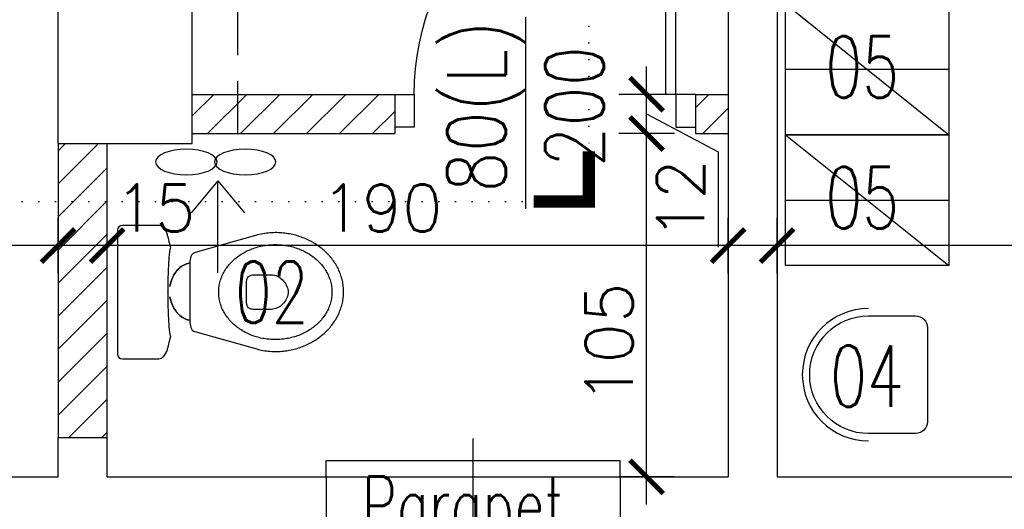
# Model space of a CAD drawing. Header units: millimetres. Extents: x 31969 to 285678, y -69766 to -1123.
# Tile 83 of 176: x 141974 to 142276, y -10615 to -10465. Entities that reach past the tile are written whole.
import ezdxf
from ezdxf.enums import TextEntityAlignment as Align
from ezdxf.lldxf.tags import DXFTag

# ---------------------------------------------------------------- set-up
doc = ezdxf.new("R2010")
doc.units = ezdxf.units.MM
doc.linetypes.add('DOT', pattern=[0.25, 0, -0.25])
doc.linetypes.add('KRE_16_8', pattern=[24, 16, -8])
for name, color, linetype in [('a-opis 1', 3, 'Continuous'), ('a-opis 2', 1, 'Continuous'), ('a-opis stolarki 1', 3, 'Continuous'), ('a-opis technologii 2', 12, 'Continuous'), ('a-przekrój 2', 251, 'Continuous'), ('a-stolarka drzwiowa', 3, 'Continuous'), ('a-stolarka okienna', 3, 'Continuous'), ('a-wentylacja', 3, 'Continuous'), ('a-wymiary', 11, 'Continuous'), ('a-wyposażenie', 84, 'Continuous'), ('a-ściany działowe projektowane', 5, 'Continuous'), ('a-ściany istniejące murowane', 6, 'Continuous')]:
    doc.layers.add(name, color=color, linetype=linetype)
doc.styles.add('MAREK', font='simplex.shx')
doc.styles.add('RS01507', font='romans.shx', dxfattribs={"width": 0.7, "height": 0.15})
doc.styles.add('WYMIAR', font='romans.shx', dxfattribs={"width": 0.8})
tags = doc.linetypes.add('DASHED', pattern=[0.75, 0.5, -0.25]).pattern_tags.tags
tags[6:7] = [DXFTag(74, 4), DXFTag(75, 0), DXFTag(340, '0'), DXFTag(46, 1.0), DXFTag(50, 0.0), DXFTag(44, 0.0), DXFTag(45, 0.0)]
tags[4:5] = [DXFTag(74, 4), DXFTag(75, 0), DXFTag(340, '0'), DXFTag(46, 1.0), DXFTag(50, 0.0), DXFTag(44, 0.0), DXFTag(45, 0.0)]
doc.dimstyles.new('MAREK', dxfattribs={"dimscale": 0.85, "dimtxt": 17, "dimasz": 12, "dimexe": 10, "dimexo": 0.625, "dimgap": 5, "dimtad": 1, "dimdec": 1, "dimdsep": 46, "dimtxsty": 'MAREK', "dimblk1": 'ARCHTICK', "dimblk2": 'ARCHTICK', "dimsah": 1, "dimcen": 2.5, "dimdle": 10, "dimadec": 0, "dimazin": 0, "dimtfac": 1, "dimtdec": 1, "dimtmove": 1, "dimatfit": 3, "dimldrblk": 'ARCHTICK', "dimfxl": 10, "dimfxlon": 1, "dimtolj": 1, "dimtzin": 0, "dimarcsym": 0})

# ---------------------------------------------------------------- blocks, each defined once
blk = doc.blocks.new('A$C742963B9')
at = {"layer": 'a-stolarka drzwiowa'}
for p, q in [((6, 88.49), (0, 88.49)), ((6, 78.49), (6, 88.49)), ((86, 78.49), (86, 88.49)), ((86, 88.49), (92, 88.49)), ((0, 78.49), (6, 78.49)), ((86, 78.49), (83, 78.49)), ((83, 78.49), (83, 0)), ((92, 78.49), (86, 78.49)), ((86, 78.49), (86, 0)), ((83, 0), (86, 0))]:
    blk.add_line(p, q, dxfattribs=at)
at = {"layer": 'a-stolarka drzwiowa', "linetype": 'DASHED', "lineweight": 25, "ltscale": 20}
blk.add_arc((84.5, 78.49), 78.5, 180, 268.9051, dxfattribs=at)
blk = doc.blocks.new('_ARCHTICK')
at = {"color": 0, "linetype": 'ByBlock', "const_width": 0.15}
blk.add_lwpolyline([(-0.5, -0.5), (0.5, 0.5)], dxfattribs=at)
blk = doc.blocks.new('*D101')
at = {"layer": 'a-wymiary', "color": 0, "lineweight": -2, "ltscale": 100}
for p, q in [((142206.07, -10542.86), (142206.07, -10525.86)), ((142446.07, -10541.08), (142446.07, -10525.86)), ((142454.57, -10534.36), (142197.57, -10534.36))]:
    blk.add_line(p, q, dxfattribs=at)
at = {"layer": 'DEFPOINTS', "color": 0, "ltscale": 100}
for p in [(142206.07, -10534.36), (142446.07, -10541.61), (142206.07, -10543.83)]:
    blk.add_point(p, dxfattribs=at)
at = {"layer": 'a-wymiary', "color": 0, "lineweight": -2, "ltscale": 100, "xscale": 10.2, "yscale": 10.2, "zscale": 10.2, "rotation": 180}
blk.add_blockref('_ARCHTICK', (142206.07, -10534.36), dxfattribs=at)
at = {"layer": 'a-wymiary', "color": 0, "lineweight": -2, "ltscale": 100, "xscale": 10.2, "yscale": 10.2, "zscale": 10.2}
blk.add_blockref('_ARCHTICK', (142446.07, -10534.36), dxfattribs=at)
at = {"layer": 'a-wymiary', "color": 0, "ltscale": 100, "insert": (142326.07, -10522.88), "char_height": 14.45, "attachment_point": 5, "style": 'MAREK'}
blk.add_mtext('\\A1;240', dxfattribs=at)
blk = doc.blocks.new('*D102')
at = {"layer": 'a-wymiary', "color": 0, "lineweight": -2, "ltscale": 100}
for p, q in [((142001.07, -10542.86), (142001.07, -10525.86)), ((142191.07, -10542.86), (142191.07, -10525.86)), ((142199.57, -10534.36), (141992.57, -10534.36))]:
    blk.add_line(p, q, dxfattribs=at)
at = {"layer": 'DEFPOINTS', "color": 0, "ltscale": 100}
for p in [(142001.07, -10534.36), (142001.07, -10543.83), (142191.07, -10543.83)]:
    blk.add_point(p, dxfattribs=at)
at = {"layer": 'a-wymiary', "color": 0, "lineweight": -2, "ltscale": 100, "xscale": 10.2, "yscale": 10.2, "zscale": 10.2, "rotation": 180}
blk.add_blockref('_ARCHTICK', (142001.07, -10534.36), dxfattribs=at)
at = {"layer": 'a-wymiary', "color": 0, "lineweight": -2, "ltscale": 100, "xscale": 10.2, "yscale": 10.2, "zscale": 10.2}
blk.add_blockref('_ARCHTICK', (142191.07, -10534.36), dxfattribs=at)
at = {"layer": 'a-wymiary', "color": 0, "ltscale": 100, "insert": (142085.14, -10522.88), "char_height": 14.45, "attachment_point": 5, "style": 'MAREK'}
blk.add_mtext('\\A1;190', dxfattribs=at)
blk = doc.blocks.new('*D103')
at = {"layer": 'a-wymiary', "color": 0, "lineweight": -2, "ltscale": 100}
for p, q in [((141986.07, -10542.36), (141986.07, -10525.86)), ((142001.07, -10542.86), (142001.07, -10525.86)), ((142009.57, -10534.36), (141977.57, -10534.36))]:
    blk.add_line(p, q, dxfattribs=at)
at = {"layer": 'DEFPOINTS', "color": 0, "ltscale": 100}
for p in [(141986.07, -10534.36), (141986.07, -10542.89), (142001.07, -10543.83)]:
    blk.add_point(p, dxfattribs=at)
at = {"layer": 'a-wymiary', "color": 0, "lineweight": -2, "ltscale": 100, "xscale": 10.2, "yscale": 10.2, "zscale": 10.2, "rotation": 180}
blk.add_blockref('_ARCHTICK', (141986.07, -10534.36), dxfattribs=at)
at = {"layer": 'a-wymiary', "color": 0, "lineweight": -2, "ltscale": 100, "xscale": 10.2, "yscale": 10.2, "zscale": 10.2}
blk.add_blockref('_ARCHTICK', (142001.07, -10534.36), dxfattribs=at)
at = {"layer": 'a-wymiary', "color": 0, "ltscale": 100, "insert": (142015.76, -10522.88), "char_height": 14.45, "attachment_point": 5, "style": 'MAREK'}
blk.add_mtext('\\A1;15', dxfattribs=at)
blk = doc.blocks.new('*D113')
at = {"layer": 'a-wymiary', "color": 0, "lineweight": -2, "ltscale": 100}
for p, q in [((142166.15, -10613.6), (142166.15, -10491.6)), ((142174.65, -10500.1), (142157.65, -10500.1)), ((142174.65, -10605.1), (142157.65, -10605.1))]:
    blk.add_line(p, q, dxfattribs=at)
at = {"layer": 'DEFPOINTS', "color": 0, "ltscale": 100}
for p in [(142166.15, -10500.1), (142191.07, -10500.1), (142191.07, -10605.1)]:
    blk.add_point(p, dxfattribs=at)
at = {"layer": 'a-wymiary', "color": 0, "lineweight": -2, "ltscale": 100, "xscale": 10.2, "yscale": 10.2, "zscale": 10.2}
for p, rotation in [((142166.15, -10500.1), 90), ((142166.15, -10605.1), 270)]:
    blk.add_blockref('_ARCHTICK', p, dxfattribs=dict(at, rotation=rotation))
at = {"layer": 'a-wymiary', "color": 0, "ltscale": 100, "insert": (142154.67, -10564.25), "char_height": 14.45, "attachment_point": 5, "rotation": 90, "style": 'MAREK'}
blk.add_mtext('\\A1;105', dxfattribs=at)
blk = doc.blocks.new('*D114')
at = {"layer": 'a-wymiary', "color": 0, "lineweight": -2, "ltscale": 100}
for p, q in [((142166.15, -10508.6), (142166.15, -10479.6)), ((142174.65, -10488.1), (142157.65, -10488.1)), ((142166.15, -10494.1), (142188.02, -10505.73)), ((142174.65, -10500.1), (142157.65, -10500.1)), ((142188.02, -10505.73), (142188.02, -10534.87))]:
    blk.add_line(p, q, dxfattribs=at)
at = {"layer": 'DEFPOINTS', "color": 0, "ltscale": 100}
for p in [(142166.15, -10488.1), (142181.07, -10488.1), (142191.07, -10500.1)]:
    blk.add_point(p, dxfattribs=at)
at = {"layer": 'a-wymiary', "color": 0, "lineweight": -2, "ltscale": 100, "xscale": 10.2, "yscale": 10.2, "zscale": 10.2}
for p, rotation in [((142166.15, -10488.1), 90), ((142166.15, -10500.1), 270)]:
    blk.add_blockref('_ARCHTICK', p, dxfattribs=dict(at, rotation=rotation))
at = {"layer": 'a-wymiary', "color": 0, "ltscale": 100, "insert": (142176.55, -10520.3), "char_height": 14.45, "attachment_point": 5, "rotation": 90, "style": 'MAREK'}
blk.add_mtext('\\A1;12', dxfattribs=at)
blk = doc.blocks.new('*D118')
at = {"layer": 'a-wymiary', "color": 0, "lineweight": -2, "ltscale": 100}
for p, q in [((140928.07, -10542.86), (140928.07, -10525.86)), ((141986.07, -10542.86), (141986.07, -10525.86)), ((141994.57, -10534.36), (140919.57, -10534.36))]:
    blk.add_line(p, q, dxfattribs=at)
at = {"layer": 'DEFPOINTS', "color": 0, "ltscale": 100}
for p in [(140928.07, -10534.36), (140928.07, -10544.14), (141986.07, -10544.14)]:
    blk.add_point(p, dxfattribs=at)
at = {"layer": 'a-wymiary', "color": 0, "lineweight": -2, "ltscale": 100, "xscale": 10.2, "yscale": 10.2, "zscale": 10.2, "rotation": 180}
blk.add_blockref('_ARCHTICK', (140928.07, -10534.36), dxfattribs=at)
at = {"layer": 'a-wymiary', "color": 0, "lineweight": -2, "ltscale": 100, "xscale": 10.2, "yscale": 10.2, "zscale": 10.2}
blk.add_blockref('_ARCHTICK', (141986.07, -10534.36), dxfattribs=at)
at = {"layer": 'a-wymiary', "color": 0, "ltscale": 100, "insert": (141457.07, -10522.88), "char_height": 14.45, "attachment_point": 5, "style": 'MAREK'}
blk.add_mtext('\\A1;1058', dxfattribs=at)

msp = doc.modelspace()

# ---------------------------------------------------------------- hatches: boundary and pattern name
at = {"layer": 'a-przekrój 2', "ltscale": 0.1}
h = msp.add_hatch(dxfattribs=at)
h.set_pattern_fill('LINE', color=256, scale=2.25, angle=45)
h.paths.add_polyline_path([(142266.07, -10375.1), (142266.07, -10360.1), (142236.07, -10360.1), (142236.07, -10375.1)])
h.paths.add_polyline_path([(142181.07, -10500.1), (142191.07, -10500.1), (142191.07, -10488.1), (142181.07, -10488.1)])
h.paths.add_polyline_path([(142089.07, -10500.1), (142089.07, -10488.1), (142027.07, -10488.1), (142027.07, -10500.1)])
h.paths.add_polyline_path([(142001.07, -10503.1), (141986.07, -10503.1), (141986.07, -10593.1), (142001.07, -10593.1)])
h.paths.add_polyline_path([(142001.07, -10313.1), (141986.07, -10313.1), (141986.07, -10360.1), (142001.07, -10360.1)])

# ---------------------------------------------------------------- linework, layer by layer
at = {"layer": 'a-opis 1', "linetype": 'DOT', "ltscale": 20}
for p, q in [((142148.48, -9498.2), (142148.5, -10504.8)), ((142148.5, -10520.85), (141936.15, -10520.85))]:
    msp.add_line(p, q, dxfattribs=at)
at = {"layer": 'a-opis 2', "const_width": 3.74}
msp.add_lwpolyline([(142131.61, -10520.88), (142148.5, -10520.85), (142148.47, -10505.49)], dxfattribs=at)
at = {"layer": 'a-opis stolarki 1'}
for p, q in [((142129.13, -10464.49), (142129.13, -10523.11)), ((142113.07, -10730.53), (142113.07, -10593.4))]:
    msp.add_line(p, q, dxfattribs=at)
at = {"layer": 'a-stolarka okienna', "ltscale": 40}
for p, q in [((142068.07, -10605.1), (142068.07, -10600.1)), ((142068.07, -10600.1), (142158.07, -10600.1)), ((142158.07, -10605.1), (142158.07, -10600.1))]:
    msp.add_line(p, q, dxfattribs=at)
at = {"layer": 'a-stolarka okienna', "linetype": 'DASHED', "lineweight": 25, "ltscale": 20}
msp.add_line((142068.07, -10605.1), (142158.07, -10605.1), dxfattribs=at)
at = {"layer": 'a-wentylacja', "linetype": 'KRE_16_8'}
msp.add_line((142041.07, -10500.1), (142041.07, -10417.6), dxfattribs=at)
at = {"layer": 'a-wentylacja', "linetype": 'DASHED', "ltscale": 0.009}
for p, q in [((142034.98, -10514.55), (142026.84, -10524.3)), ((142034.98, -10542.67), (142034.98, -10514.55)), ((142034.98, -10514.55), (142043.13, -10524.3))]:
    msp.add_line(p, q, dxfattribs=at)
at = {"layer": 'a-wentylacja', "extrusion": (0, 0, -1)}
for centre in [(142025.31, -10508.79), (142043.33, -10508.79)]:
    msp.add_ellipse(centre, major_axis=(-9.4, 0), ratio=0.416668, dxfattribs=at)
at = {"layer": 'a-wyposażenie'}
for p, q in [((142208.63, -10460.45), (142258.63, -10500.45)), ((142208.63, -10480.45), (142258.63, -10480.45)), ((142208.63, -10500.45), (142258.63, -10540.45)), ((142208.63, -10520.45), (142258.63, -10520.45)), ((142004.36, -10529.07), (142004.24, -10529.62)), ((142004.24, -10529.62), (142004.24, -10548.6)), ((142004.69, -10528.62), (142004.36, -10529.07)), ((142005.17, -10528.32), (142004.69, -10528.62)), ((142005.75, -10528.21), (142005.17, -10528.32)), ((142016.94, -10528.21), (142005.75, -10528.21)), ((142017.32, -10528.26), (142016.94, -10528.21)), ((142017.7, -10528.41), (142017.32, -10528.26)), ((142018.07, -10528.67), (142017.7, -10528.41)), ((142018.42, -10529), (142018.07, -10528.67)), ((142018.76, -10529.42), (142018.42, -10529)), ((142019.06, -10529.9), (142018.76, -10529.42)), ((142019.32, -10530.45), (142019.06, -10529.9)), ((142019.53, -10531.05), (142019.32, -10530.45)), ((142019.68, -10531.59), (142019.53, -10531.05)), ((142019.53, -10531.05), (142019.53, -10531.05)), ((142019.81, -10532.14), (142019.68, -10531.59)), ((142019.95, -10532.71), (142019.81, -10532.14)), ((142020.08, -10533.28), (142019.95, -10532.71)), ((142047.2, -10531.1), (142027.97, -10536.52)), ((142047.72, -10530.99), (142047.2, -10531.1)), ((142048.24, -10530.88), (142047.72, -10530.99)), ((142048.76, -10530.78), (142048.24, -10530.88)), ((142049.29, -10530.69), (142048.76, -10530.78)), ((142049.82, -10530.61), (142049.29, -10530.69)), ((142050.36, -10530.54), (142049.82, -10530.61)), ((142050.9, -10530.48), (142050.36, -10530.54)), ((142051.44, -10530.44), (142050.9, -10530.48)), ((142051.99, -10530.42), (142051.44, -10530.44)), ((142052.54, -10530.41), (142051.99, -10530.42)), ((142053.04, -10530.41), (142052.54, -10530.41)), ((142053.53, -10530.43), (142053.04, -10530.41)), ((142054.02, -10530.45), (142053.53, -10530.43)), ((142054.52, -10530.49), (142054.02, -10530.45)), ((142055, -10530.53), (142054.52, -10530.49)), ((142055.49, -10530.59), (142055, -10530.53)), ((142055.97, -10530.65), (142055.49, -10530.59)), ((142056.44, -10530.73), (142055.97, -10530.65)), ((142056.92, -10530.81), (142056.44, -10530.73)), ((142057.38, -10530.9), (142056.92, -10530.81)), ((142057.85, -10531), (142057.38, -10530.9)), ((142058.31, -10531.11), (142057.85, -10531)), ((142058.77, -10531.23), (142058.31, -10531.11)), ((142059.22, -10531.36), (142058.77, -10531.23)), ((142059.67, -10531.5), (142059.22, -10531.36)), ((142060.11, -10531.64), (142059.67, -10531.5)), ((142060.55, -10531.79), (142060.11, -10531.64)), ((142060.98, -10531.96), (142060.55, -10531.79)), ((142061.41, -10532.13), (142060.98, -10531.96)), ((142061.83, -10532.3), (142061.41, -10532.13)), ((142062.25, -10532.49), (142061.83, -10532.3)), ((142062.66, -10532.68), (142062.25, -10532.49)), ((142063.07, -10532.89), (142062.66, -10532.68)), ((142020.22, -10533.86), (142020.08, -10533.28)), ((142020.38, -10534.43), (142020.22, -10533.86)), ((142020.33, -10535.8), (142020.38, -10535.52)), ((142020.56, -10535), (142020.38, -10534.43)), ((142020.38, -10535.52), (142020.44, -10535.3)), ((142020.44, -10535.3), (142020.5, -10535.12)), ((142020.5, -10535.12), (142020.56, -10535)), ((142020.56, -10535), (142020.56, -10535)), ((142044.08, -10535.92), (142044.5, -10535.73)), ((142044.5, -10535.73), (142044.93, -10535.55)), ((142044.93, -10535.55), (142045.36, -10535.38)), ((142045.36, -10535.38), (142045.8, -10535.21)), ((142045.8, -10535.21), (142046.25, -10535.06)), ((142046.25, -10535.06), (142046.7, -10534.92)), ((142046.7, -10534.92), (142047.16, -10534.79)), ((142047.16, -10534.79), (142047.63, -10534.66)), ((142047.63, -10534.66), (142048.1, -10534.55)), ((142048.1, -10534.55), (142048.57, -10534.45)), ((142048.57, -10534.45), (142049.05, -10534.36)), ((142049.05, -10534.36), (142049.54, -10534.29)), ((142049.54, -10534.29), (142050.03, -10534.22)), ((142050.03, -10534.22), (142050.52, -10534.17)), ((142050.52, -10534.17), (142051.02, -10534.12)), ((142051.02, -10534.12), (142051.52, -10534.09)), ((142051.52, -10534.09), (142052.03, -10534.07)), ((142052.03, -10534.07), (142052.54, -10534.07)), ((142052.54, -10534.07), (142052.54, -10534.07)), ((142052.54, -10534.07), (142053.05, -10534.07)), ((142053.05, -10534.07), (142053.55, -10534.09)), ((142053.55, -10534.09), (142054.06, -10534.12)), ((142054.06, -10534.12), (142054.55, -10534.17)), ((142054.55, -10534.17), (142055.05, -10534.22)), ((142055.05, -10534.22), (142055.54, -10534.29)), ((142055.54, -10534.29), (142056.02, -10534.36)), ((142056.02, -10534.36), (142056.5, -10534.45)), ((142056.5, -10534.45), (142056.98, -10534.55)), ((142056.98, -10534.55), (142057.45, -10534.66)), ((142057.45, -10534.66), (142057.91, -10534.79)), ((142057.91, -10534.79), (142058.37, -10534.92)), ((142058.37, -10534.92), (142058.83, -10535.06)), ((142058.83, -10535.06), (142059.27, -10535.21)), ((142059.27, -10535.21), (142059.71, -10535.38)), ((142059.71, -10535.38), (142060.15, -10535.55)), ((142060.15, -10535.55), (142060.58, -10535.73)), ((142060.58, -10535.73), (142061, -10535.92)), ((142063.47, -10533.09), (142063.07, -10532.89)), ((142063.86, -10533.31), (142063.47, -10533.09)), ((142064.25, -10533.53), (142063.86, -10533.31)), ((142064.64, -10533.77), (142064.25, -10533.53)), ((142065.01, -10534), (142064.64, -10533.77)), ((142065.38, -10534.25), (142065.01, -10534)), ((142065.75, -10534.5), (142065.38, -10534.25)), ((142066.1, -10534.76), (142065.75, -10534.5)), ((142066.45, -10535.03), (142066.1, -10534.76)), ((142066.8, -10535.3), (142066.45, -10535.03)), ((142067.13, -10535.58), (142066.8, -10535.3)), ((142067.46, -10535.86), (142067.13, -10535.58)), ((142020.01, -10538.91), (142020.05, -10538.36)), ((142020.05, -10538.36), (142020.09, -10537.85)), ((142020.09, -10537.85), (142020.13, -10537.37)), ((142020.13, -10537.37), (142020.18, -10536.92)), ((142020.18, -10536.92), (142020.22, -10536.5)), ((142020.22, -10536.5), (142020.27, -10536.13)), ((142020.27, -10536.13), (142020.33, -10535.8)), ((142026.47, -10538.72), (142026.43, -10539.27)), ((142026.55, -10538.21), (142026.47, -10538.72)), ((142026.68, -10537.75), (142026.55, -10538.21)), ((142026.88, -10537.33), (142026.68, -10537.75)), ((142027.15, -10536.98), (142026.88, -10537.33)), ((142027.51, -10536.71), (142027.15, -10536.98)), ((142027.97, -10536.52), (142027.51, -10536.71)), ((142039.64, -10538.91), (142039.96, -10538.62)), ((142039.96, -10538.62), (142040.29, -10538.33)), ((142040.29, -10538.33), (142040.63, -10538.05)), ((142040.63, -10538.05), (142040.98, -10537.78)), ((142040.98, -10537.78), (142041.34, -10537.52)), ((142041.34, -10537.52), (142041.71, -10537.27)), ((142041.71, -10537.27), (142042.08, -10537.02)), ((142042.08, -10537.02), (142042.47, -10536.78)), ((142042.47, -10536.78), (142042.86, -10536.55)), ((142042.86, -10536.55), (142043.26, -10536.34)), ((142043.26, -10536.34), (142043.66, -10536.12)), ((142043.66, -10536.12), (142044.08, -10535.92)), ((142061, -10535.92), (142061.41, -10536.12)), ((142061.41, -10536.12), (142061.82, -10536.34)), ((142061.82, -10536.34), (142062.22, -10536.55)), ((142062.22, -10536.55), (142062.61, -10536.78)), ((142062.61, -10536.78), (142062.99, -10537.02)), ((142062.99, -10537.02), (142063.37, -10537.27)), ((142063.37, -10537.27), (142063.74, -10537.52)), ((142063.74, -10537.52), (142064.09, -10537.78)), ((142064.09, -10537.78), (142064.44, -10538.05)), ((142064.44, -10538.05), (142064.78, -10538.33)), ((142064.78, -10538.33), (142065.12, -10538.62)), ((142065.12, -10538.62), (142065.44, -10538.91)), ((142067.78, -10536.15), (142067.46, -10535.86)), ((142068.1, -10536.45), (142067.78, -10536.15)), ((142068.41, -10536.75), (142068.1, -10536.45)), ((142068.7, -10537.06), (142068.41, -10536.75)), ((142069, -10537.38), (142068.7, -10537.06)), ((142069.28, -10537.7), (142069, -10537.38)), ((142069.55, -10538.03), (142069.28, -10537.7)), ((142069.82, -10538.36), (142069.55, -10538.03)), ((142070.08, -10538.69), (142069.82, -10538.36)), ((142070.33, -10539.04), (142070.08, -10538.69)), ((142019.85, -10541.91), (142019.88, -10541.28)), ((142019.88, -10541.28), (142019.91, -10540.67)), ((142019.91, -10540.67), (142019.94, -10540.06)), ((142019.94, -10540.06), (142019.97, -10539.47)), ((142019.97, -10539.47), (142020.01, -10538.91)), ((142022.67, -10541.75), (142022.35, -10542.11)), ((142022.35, -10542.11), (142022.67, -10541.75)), ((142023.01, -10541.41), (142022.67, -10541.75)), ((142022.67, -10541.75), (142023.01, -10541.41)), ((142023.36, -10541.09), (142023.01, -10541.41)), ((142023.01, -10541.41), (142023.36, -10541.09)), ((142023.73, -10540.8), (142023.36, -10541.09)), ((142023.36, -10541.09), (142023.73, -10540.8)), ((142024.12, -10540.54), (142023.73, -10540.8)), ((142023.73, -10540.8), (142024.12, -10540.54)), ((142024.51, -10540.31), (142024.12, -10540.54)), ((142024.12, -10540.54), (142024.51, -10540.31)), ((142024.93, -10540.11), (142024.51, -10540.31)), ((142024.51, -10540.31), (142024.93, -10540.11)), ((142025.35, -10539.94), (142024.93, -10540.11)), ((142024.93, -10540.11), (142025.35, -10539.94)), ((142025.78, -10539.8), (142025.35, -10539.94)), ((142025.35, -10539.94), (142025.78, -10539.8)), ((142026.23, -10539.7), (142025.78, -10539.8)), ((142025.78, -10539.8), (142026.23, -10539.7)), ((142026.42, -10539.83), (142026.41, -10540.4)), ((142026.41, -10540.4), (142026.41, -10548.51)), ((142026.43, -10539.27), (142026.42, -10539.83)), ((142037.19, -10541.86), (142037.42, -10541.51)), ((142037.42, -10541.51), (142037.66, -10541.16)), ((142037.66, -10541.16), (142037.91, -10540.82)), ((142037.91, -10540.82), (142038.17, -10540.48)), ((142038.17, -10540.48), (142038.44, -10540.16)), ((142038.44, -10540.16), (142038.73, -10539.83)), ((142038.73, -10539.83), (142039.02, -10539.52)), ((142039.02, -10539.52), (142039.32, -10539.21)), ((142039.32, -10539.21), (142039.64, -10538.91)), ((142065.44, -10538.91), (142065.75, -10539.21)), ((142065.75, -10539.21), (142066.06, -10539.52)), ((142066.06, -10539.52), (142066.35, -10539.83)), ((142066.35, -10539.83), (142066.63, -10540.16)), ((142066.63, -10540.16), (142066.9, -10540.48)), ((142066.9, -10540.48), (142067.17, -10540.82)), ((142067.17, -10540.82), (142067.42, -10541.16)), ((142067.42, -10541.16), (142067.66, -10541.51)), ((142067.66, -10541.51), (142067.89, -10541.86)), ((142070.57, -10539.38), (142070.33, -10539.04)), ((142070.8, -10539.74), (142070.57, -10539.38)), ((142071.03, -10540.09), (142070.8, -10539.74)), ((142071.24, -10540.46), (142071.03, -10540.09)), ((142071.45, -10540.82), (142071.24, -10540.46)), ((142071.64, -10541.19), (142071.45, -10540.82)), ((142071.83, -10541.57), (142071.64, -10541.19)), ((142072, -10541.95), (142071.83, -10541.57)), ((142019.77, -10545.11), (142019.78, -10544.47)), ((142019.78, -10544.47), (142019.79, -10543.83)), ((142019.79, -10543.83), (142019.81, -10543.19)), ((142019.81, -10543.19), (142019.83, -10542.55)), ((142019.83, -10542.55), (142019.85, -10541.91)), ((142020.85, -10544.76), (142020.68, -10545.26)), ((142020.68, -10545.26), (142020.85, -10544.76)), ((142021.04, -10544.27), (142020.85, -10544.76)), ((142020.85, -10544.76), (142021.04, -10544.27)), ((142021.26, -10543.8), (142021.04, -10544.27)), ((142021.04, -10544.27), (142021.26, -10543.8)), ((142021.5, -10543.35), (142021.26, -10543.8)), ((142021.26, -10543.8), (142021.5, -10543.35)), ((142021.77, -10542.91), (142021.5, -10543.35)), ((142021.5, -10543.35), (142021.77, -10542.91)), ((142022.05, -10542.5), (142021.77, -10542.91)), ((142021.77, -10542.91), (142022.05, -10542.5)), ((142022.35, -10542.11), (142022.05, -10542.5)), ((142022.05, -10542.5), (142022.35, -10542.11)), ((142035.78, -10544.87), (142035.92, -10544.48)), ((142035.92, -10544.48), (142036.06, -10544.09)), ((142036.06, -10544.09), (142036.22, -10543.71)), ((142036.22, -10543.71), (142036.39, -10543.33)), ((142036.39, -10543.33), (142036.57, -10542.95)), ((142036.57, -10542.95), (142036.77, -10542.58)), ((142036.77, -10542.58), (142036.97, -10542.22)), ((142036.97, -10542.22), (142037.19, -10541.86)), ((142043.73, -10545.51), (142043.81, -10544.78)), ((142043.81, -10544.78), (142044.03, -10544.23)), ((142044.03, -10544.23), (142044.36, -10543.84)), ((142044.36, -10543.84), (142044.74, -10543.57)), ((142044.74, -10543.57), (142045.15, -10543.42)), ((142045.15, -10543.42), (142045.55, -10543.34)), ((142045.55, -10543.34), (142045.91, -10543.33)), ((142045.91, -10543.33), (142051.29, -10543.31)), ((142051.29, -10543.31), (142051.77, -10543.34)), ((142051.77, -10543.34), (142052.24, -10543.43)), ((142052.24, -10543.43), (142052.71, -10543.56)), ((142052.71, -10543.56), (142053.15, -10543.75)), ((142053.15, -10543.75), (142053.58, -10543.97)), ((142053.58, -10543.97), (142053.99, -10544.23)), ((142053.99, -10544.23), (142054.37, -10544.53)), ((142054.37, -10544.53), (142054.73, -10544.86)), ((142067.89, -10541.86), (142068.1, -10542.22)), ((142068.1, -10542.22), (142068.31, -10542.58)), ((142068.31, -10542.58), (142068.51, -10542.95)), ((142068.51, -10542.95), (142068.69, -10543.33)), ((142068.69, -10543.33), (142068.86, -10543.71)), ((142068.86, -10543.71), (142069.02, -10544.09)), ((142069.02, -10544.09), (142069.16, -10544.48)), ((142069.16, -10544.48), (142069.29, -10544.87)), ((142072.17, -10542.33), (142072, -10541.95)), ((142072.33, -10542.72), (142072.17, -10542.33)), ((142072.48, -10543.11), (142072.33, -10542.72)), ((142072.61, -10543.51), (142072.48, -10543.11)), ((142072.74, -10543.9), (142072.61, -10543.51)), ((142072.86, -10544.31), (142072.74, -10543.9)), ((142072.97, -10544.71), (142072.86, -10544.31)), ((142073.06, -10545.12), (142072.97, -10544.71)), ((142019.75, -10546.34), (142019.76, -10545.73)), ((142019.75, -10546.94), (142019.75, -10546.34)), ((142019.75, -10547.52), (142019.75, -10546.94)), ((142019.75, -10548.07), (142019.75, -10547.52)), ((142019.76, -10545.73), (142019.77, -10545.11)), ((142020.41, -10546.32), (142020.31, -10546.86)), ((142020.31, -10546.86), (142020.41, -10546.32)), ((142020.53, -10545.78), (142020.41, -10546.32)), ((142020.41, -10546.32), (142020.53, -10545.78)), ((142020.68, -10545.26), (142020.53, -10545.78)), ((142020.53, -10545.78), (142020.68, -10545.26)), ((142035.21, -10548.17), (142035.23, -10547.75)), ((142035.23, -10547.75), (142035.27, -10547.32)), ((142035.27, -10547.32), (142035.32, -10546.91)), ((142035.32, -10546.91), (142035.39, -10546.49)), ((142035.39, -10546.49), (142035.47, -10546.08)), ((142035.47, -10546.08), (142035.56, -10545.68)), ((142035.56, -10545.68), (142035.66, -10545.27)), ((142035.66, -10545.27), (142035.78, -10544.87)), ((142043.73, -10548.36), (142043.73, -10545.51)), ((142054.73, -10544.86), (142055.07, -10545.22)), ((142055.07, -10545.22), (142055.37, -10545.6)), ((142055.37, -10545.6), (142055.64, -10546)), ((142055.64, -10546), (142055.88, -10546.41)), ((142055.88, -10546.41), (142056.08, -10546.84)), ((142056.08, -10546.84), (142056.24, -10547.28)), ((142056.24, -10547.28), (142056.36, -10547.72)), ((142056.36, -10547.72), (142056.43, -10548.16)), ((142069.29, -10544.87), (142069.41, -10545.27)), ((142069.41, -10545.27), (142069.52, -10545.68)), ((142069.52, -10545.68), (142069.61, -10546.08)), ((142069.61, -10546.08), (142069.69, -10546.49)), ((142069.69, -10546.49), (142069.75, -10546.91)), ((142069.75, -10546.91), (142069.81, -10547.32)), ((142069.81, -10547.32), (142069.84, -10547.75)), ((142069.84, -10547.75), (142069.86, -10548.17)), ((142073.15, -10545.54), (142073.06, -10545.12)), ((142073.22, -10545.95), (142073.15, -10545.54)), ((142073.28, -10546.37), (142073.22, -10545.95)), ((142073.33, -10546.79), (142073.28, -10546.37)), ((142073.38, -10547.22), (142073.33, -10546.79)), ((142073.4, -10547.64), (142073.38, -10547.22)), ((142073.42, -10548.07), (142073.4, -10547.64)), ((142004.24, -10548.6), (142004.24, -10567.58)), ((142019.68, -10548.6), (142019.68, -10548.53)), ((142019.76, -10548.6), (142019.75, -10548.07)), ((142019.75, -10549.12), (142019.76, -10548.6)), ((142019.75, -10549.68), (142019.75, -10549.12)), ((142019.75, -10550.25), (142019.75, -10549.68)), ((142019.75, -10550.85), (142019.75, -10550.25)), ((142019.76, -10548.6), (142019.76, -10548.6)), ((142020.31, -10550.01), (142020.41, -10550.56)), ((142020.41, -10550.56), (142020.31, -10550.01)), ((142020.41, -10550.56), (142020.53, -10551.09)), ((142020.53, -10551.09), (142020.41, -10550.56)), ((142026.41, -10548.51), (142026.41, -10556.78)), ((142035.21, -10548.6), (142035.21, -10548.17)), ((142035.21, -10549.02), (142035.21, -10548.6)), ((142035.21, -10548.6), (142035.21, -10548.6)), ((142035.23, -10549.45), (142035.21, -10549.02)), ((142035.27, -10549.87), (142035.23, -10549.45)), ((142035.32, -10550.29), (142035.27, -10549.87)), ((142035.39, -10550.7), (142035.32, -10550.29)), ((142035.47, -10551.11), (142035.39, -10550.7)), ((142043.73, -10551.69), (142043.73, -10548.36)), ((142055.88, -10550.78), (142055.64, -10551.19)), ((142056.08, -10550.35), (142055.88, -10550.78)), ((142056.24, -10549.91), (142056.08, -10550.35)), ((142056.35, -10549.47), (142056.24, -10549.91)), ((142056.43, -10549.03), (142056.35, -10549.47)), ((142056.43, -10548.16), (142056.45, -10548.59)), ((142056.45, -10548.59), (142056.43, -10549.03)), ((142069.69, -10550.7), (142069.61, -10551.11)), ((142069.75, -10550.29), (142069.69, -10550.7)), ((142069.81, -10549.87), (142069.75, -10550.29)), ((142069.84, -10549.45), (142069.81, -10549.87)), ((142069.86, -10549.02), (142069.84, -10549.45)), ((142069.86, -10548.17), (142069.87, -10548.6)), ((142069.87, -10548.6), (142069.86, -10549.02)), ((142069.87, -10548.6), (142069.87, -10548.6)), ((142073.22, -10551.06), (142073.28, -10550.64)), ((142073.28, -10550.64), (142073.33, -10550.22)), ((142073.33, -10550.22), (142073.38, -10549.8)), ((142073.38, -10549.8), (142073.4, -10549.37)), ((142073.4, -10549.37), (142073.42, -10548.94)), ((142073.43, -10548.51), (142073.42, -10548.07)), ((142073.42, -10548.94), (142073.43, -10548.51)), ((142019.76, -10551.46), (142019.75, -10550.85)), ((142019.77, -10552.09), (142019.76, -10551.46)), ((142019.78, -10552.72), (142019.77, -10552.09)), ((142019.79, -10553.36), (142019.78, -10552.72)), ((142019.81, -10554), (142019.79, -10553.36)), ((142020.53, -10551.09), (142020.68, -10551.61)), ((142020.68, -10551.61), (142020.53, -10551.09)), ((142020.68, -10551.61), (142020.85, -10552.12)), ((142020.85, -10552.12), (142020.68, -10551.61)), ((142020.85, -10552.12), (142021.04, -10552.61)), ((142021.04, -10552.61), (142020.85, -10552.12)), ((142021.04, -10552.61), (142021.26, -10553.08)), ((142021.26, -10553.08), (142021.04, -10552.61)), ((142021.26, -10553.08), (142021.5, -10553.53)), ((142021.5, -10553.53), (142021.26, -10553.08)), ((142021.5, -10553.53), (142021.77, -10553.96)), ((142021.77, -10553.96), (142021.5, -10553.53)), ((142035.56, -10551.52), (142035.47, -10551.11)), ((142035.66, -10551.92), (142035.56, -10551.52)), ((142035.78, -10552.32), (142035.66, -10551.92)), ((142035.92, -10552.71), (142035.78, -10552.32)), ((142036.06, -10553.1), (142035.92, -10552.71)), ((142036.22, -10553.49), (142036.06, -10553.1)), ((142036.39, -10553.87), (142036.22, -10553.49)), ((142043.81, -10552.42), (142043.73, -10551.69)), ((142044.03, -10552.97), (142043.81, -10552.42)), ((142044.35, -10553.37), (142044.03, -10552.97)), ((142044.74, -10553.63), (142044.35, -10553.37)), ((142045.15, -10553.78), (142044.74, -10553.63)), ((142045.54, -10553.86), (142045.15, -10553.78)), ((142045.89, -10553.87), (142045.54, -10553.86)), ((142051.75, -10553.85), (142051.26, -10553.87)), ((142052.22, -10553.76), (142051.75, -10553.85)), ((142052.69, -10553.63), (142052.22, -10553.76)), ((142053.14, -10553.45), (142052.69, -10553.63)), ((142053.57, -10553.22), (142053.14, -10553.45)), ((142053.98, -10552.96), (142053.57, -10553.22)), ((142054.36, -10552.66), (142053.98, -10552.96)), ((142054.73, -10552.33), (142054.36, -10552.66)), ((142055.06, -10551.97), (142054.73, -10552.33)), ((142055.37, -10551.59), (142055.06, -10551.97)), ((142055.64, -10551.19), (142055.37, -10551.59)), ((142068.86, -10553.49), (142068.69, -10553.87)), ((142069.02, -10553.1), (142068.86, -10553.49)), ((142069.16, -10552.71), (142069.02, -10553.1)), ((142069.29, -10552.32), (142069.16, -10552.71)), ((142069.41, -10551.92), (142069.29, -10552.32)), ((142069.52, -10551.52), (142069.41, -10551.92)), ((142069.61, -10551.11), (142069.52, -10551.52)), ((142072.48, -10553.92), (142072.61, -10553.52)), ((142072.61, -10553.52), (142072.74, -10553.12)), ((142072.74, -10553.12), (142072.86, -10552.72)), ((142072.86, -10552.72), (142072.97, -10552.31)), ((142072.97, -10552.31), (142073.06, -10551.9)), ((142073.06, -10551.9), (142073.15, -10551.48)), ((142073.15, -10551.48), (142073.22, -10551.06)), ((142019.83, -10554.64), (142019.81, -10554)), ((142019.85, -10555.28), (142019.83, -10554.64)), ((142019.88, -10555.91), (142019.85, -10555.28)), ((142019.91, -10556.53), (142019.88, -10555.91)), ((142019.94, -10557.13), (142019.91, -10556.53)), ((142021.77, -10553.96), (142022.05, -10554.37)), ((142022.05, -10554.37), (142021.77, -10553.96)), ((142022.05, -10554.37), (142022.35, -10554.76)), ((142022.35, -10554.76), (142022.05, -10554.37)), ((142022.35, -10554.76), (142022.67, -10555.13)), ((142022.67, -10555.13), (142022.35, -10554.76)), ((142022.67, -10555.13), (142023.01, -10555.47)), ((142023.01, -10555.47), (142022.67, -10555.13)), ((142023.01, -10555.47), (142023.36, -10555.79)), ((142023.36, -10555.79), (142023.01, -10555.47)), ((142023.36, -10555.79), (142023.73, -10556.07)), ((142023.73, -10556.07), (142023.36, -10555.79)), ((142023.73, -10556.07), (142024.12, -10556.33)), ((142024.12, -10556.33), (142023.73, -10556.07)), ((142024.12, -10556.33), (142024.51, -10556.57)), ((142024.51, -10556.57), (142024.12, -10556.33)), ((142024.51, -10556.57), (142024.93, -10556.77)), ((142024.93, -10556.77), (142024.51, -10556.57)), ((142024.93, -10556.77), (142025.35, -10556.94)), ((142025.35, -10556.94), (142024.93, -10556.77)), ((142026.41, -10556.78), (142026.42, -10557.33)), ((142036.57, -10554.24), (142036.39, -10553.87)), ((142036.77, -10554.61), (142036.57, -10554.24)), ((142036.97, -10554.98), (142036.77, -10554.61)), ((142037.19, -10555.34), (142036.97, -10554.98)), ((142037.42, -10555.69), (142037.19, -10555.34)), ((142037.66, -10556.04), (142037.42, -10555.69)), ((142037.91, -10556.38), (142037.66, -10556.04)), ((142038.17, -10556.71), (142037.91, -10556.38)), ((142038.44, -10557.04), (142038.17, -10556.71)), ((142051.26, -10553.87), (142045.89, -10553.87)), ((142066.9, -10556.71), (142066.63, -10557.04)), ((142067.17, -10556.38), (142066.9, -10556.71)), ((142067.42, -10556.04), (142067.17, -10556.38)), ((142067.66, -10555.69), (142067.42, -10556.04)), ((142067.89, -10555.34), (142067.66, -10555.69)), ((142068.1, -10554.98), (142067.89, -10555.34)), ((142068.31, -10554.61), (142068.1, -10554.98)), ((142068.51, -10554.24), (142068.31, -10554.61)), ((142068.69, -10553.87), (142068.51, -10554.24)), ((142071.03, -10556.96), (142071.24, -10556.59)), ((142071.24, -10556.59), (142071.45, -10556.22)), ((142071.45, -10556.22), (142071.64, -10555.85)), ((142071.64, -10555.85), (142071.83, -10555.47)), ((142071.83, -10555.47), (142072, -10555.09)), ((142072, -10555.09), (142072.17, -10554.7)), ((142072.17, -10554.7), (142072.33, -10554.31)), ((142072.33, -10554.31), (142072.48, -10553.92)), ((142019.97, -10557.72), (142019.94, -10557.13)), ((142020.01, -10558.29), (142019.97, -10557.72)), ((142020.05, -10558.83), (142020.01, -10558.29)), ((142020.09, -10559.34), (142020.05, -10558.83)), ((142020.13, -10559.83), (142020.09, -10559.34)), ((142020.18, -10560.28), (142020.13, -10559.83)), ((142025.35, -10556.94), (142025.78, -10557.07)), ((142025.78, -10557.07), (142025.35, -10556.94)), ((142025.78, -10557.07), (142026.23, -10557.18)), ((142026.23, -10557.18), (142025.78, -10557.07)), ((142026.42, -10557.33), (142026.43, -10557.89)), ((142026.43, -10557.89), (142026.47, -10558.44)), ((142026.47, -10558.44), (142026.55, -10558.96)), ((142026.55, -10558.96), (142026.67, -10559.45)), ((142026.67, -10559.45), (142026.86, -10559.87)), ((142026.86, -10559.87), (142027.13, -10560.23)), ((142038.73, -10557.36), (142038.44, -10557.04)), ((142039.02, -10557.68), (142038.73, -10557.36)), ((142039.32, -10557.98), (142039.02, -10557.68)), ((142039.64, -10558.28), (142039.32, -10557.98)), ((142039.96, -10558.58), (142039.64, -10558.28)), ((142040.29, -10558.86), (142039.96, -10558.58)), ((142040.63, -10559.14), (142040.29, -10558.86)), ((142040.98, -10559.41), (142040.63, -10559.14)), ((142041.34, -10559.67), (142040.98, -10559.41)), ((142041.71, -10559.93), (142041.34, -10559.67)), ((142063.74, -10559.67), (142063.37, -10559.93)), ((142064.09, -10559.41), (142063.74, -10559.67)), ((142064.44, -10559.14), (142064.09, -10559.41)), ((142064.78, -10558.86), (142064.44, -10559.14)), ((142065.12, -10558.58), (142064.78, -10558.86)), ((142065.44, -10558.28), (142065.12, -10558.58)), ((142065.75, -10557.98), (142065.44, -10558.28)), ((142066.06, -10557.68), (142065.75, -10557.98)), ((142066.35, -10557.36), (142066.06, -10557.68)), ((142066.63, -10557.04), (142066.35, -10557.36)), ((142068.7, -10560.02), (142069, -10559.7)), ((142069, -10559.7), (142069.28, -10559.38)), ((142069.28, -10559.38), (142069.55, -10559.05)), ((142069.55, -10559.05), (142069.82, -10558.71)), ((142069.82, -10558.71), (142070.08, -10558.37)), ((142070.08, -10558.37), (142070.33, -10558.03)), ((142070.33, -10558.03), (142070.57, -10557.68)), ((142070.57, -10557.68), (142070.8, -10557.32)), ((142070.8, -10557.32), (142071.03, -10556.96)), ((142020.22, -10560.69), (142020.18, -10560.28)), ((142020.27, -10561.06), (142020.22, -10560.69)), ((142020.22, -10563.34), (142020.38, -10562.76)), ((142020.33, -10561.39), (142020.27, -10561.06)), ((142020.38, -10561.67), (142020.33, -10561.39)), ((142020.44, -10561.9), (142020.38, -10561.67)), ((142020.38, -10562.76), (142020.56, -10562.19)), ((142020.5, -10562.07), (142020.44, -10561.9)), ((142020.56, -10562.19), (142020.5, -10562.07)), ((142020.56, -10562.19), (142020.56, -10562.19)), ((142027.13, -10560.23), (142027.48, -10560.5)), ((142027.48, -10560.5), (142027.93, -10560.67)), ((142027.93, -10560.67), (142047.2, -10566.09)), ((142042.08, -10560.17), (142041.71, -10559.93)), ((142042.47, -10560.41), (142042.08, -10560.17)), ((142042.86, -10560.64), (142042.47, -10560.41)), ((142043.26, -10560.86), (142042.86, -10560.64)), ((142043.66, -10561.07), (142043.26, -10560.86)), ((142044.08, -10561.27), (142043.66, -10561.07)), ((142044.5, -10561.46), (142044.08, -10561.27)), ((142044.93, -10561.65), (142044.5, -10561.46)), ((142045.36, -10561.82), (142044.93, -10561.65)), ((142045.8, -10561.98), (142045.36, -10561.82)), ((142046.25, -10562.13), (142045.8, -10561.98)), ((142046.7, -10562.28), (142046.25, -10562.13)), ((142047.16, -10562.41), (142046.7, -10562.28)), ((142047.63, -10562.53), (142047.16, -10562.41)), ((142048.1, -10562.64), (142047.63, -10562.53)), ((142048.57, -10562.74), (142048.1, -10562.64)), ((142049.05, -10562.83), (142048.57, -10562.74)), ((142049.54, -10562.91), (142049.05, -10562.83)), ((142056.02, -10562.83), (142055.54, -10562.91)), ((142056.5, -10562.74), (142056.02, -10562.83)), ((142056.98, -10562.64), (142056.5, -10562.74)), ((142057.45, -10562.53), (142056.98, -10562.64)), ((142057.91, -10562.41), (142057.45, -10562.53)), ((142058.37, -10562.28), (142057.91, -10562.41)), ((142058.83, -10562.13), (142058.37, -10562.28)), ((142059.27, -10561.98), (142058.83, -10562.13)), ((142059.71, -10561.82), (142059.27, -10561.98)), ((142060.15, -10561.65), (142059.71, -10561.82)), ((142060.58, -10561.46), (142060.15, -10561.65)), ((142061, -10561.27), (142060.58, -10561.46)), ((142061.41, -10561.07), (142061, -10561.27)), ((142061.82, -10560.86), (142061.41, -10561.07)), ((142062.22, -10560.64), (142061.82, -10560.86)), ((142062.61, -10560.41), (142062.22, -10560.64)), ((142062.99, -10560.17), (142062.61, -10560.41)), ((142063.37, -10559.93), (142062.99, -10560.17)), ((142065.01, -10563.12), (142065.38, -10562.88)), ((142065.38, -10562.88), (142065.75, -10562.62)), ((142065.75, -10562.62), (142066.1, -10562.36)), ((142066.1, -10562.36), (142066.45, -10562.09)), ((142066.45, -10562.09), (142066.8, -10561.81)), ((142066.8, -10561.81), (142067.13, -10561.53)), ((142067.13, -10561.53), (142067.46, -10561.24)), ((142067.46, -10561.24), (142067.78, -10560.94)), ((142067.78, -10560.94), (142068.1, -10560.64)), ((142068.1, -10560.64), (142068.41, -10560.33)), ((142068.41, -10560.33), (142068.7, -10560.02)), ((142019.53, -10566.14), (142019.68, -10565.61)), ((142019.68, -10565.61), (142019.81, -10565.05)), ((142019.81, -10565.05), (142019.95, -10564.49)), ((142019.95, -10564.49), (142020.08, -10563.91)), ((142020.08, -10563.91), (142020.22, -10563.34)), ((142050.03, -10562.97), (142049.54, -10562.91)), ((142050.52, -10563.03), (142050.03, -10562.97)), ((142051.02, -10563.07), (142050.52, -10563.03)), ((142051.52, -10563.1), (142051.02, -10563.07)), ((142052.03, -10563.12), (142051.52, -10563.1)), ((142052.54, -10563.13), (142052.03, -10563.12)), ((142053.05, -10563.12), (142052.54, -10563.13)), ((142052.54, -10563.13), (142052.54, -10563.13)), ((142053.55, -10563.1), (142053.05, -10563.12)), ((142054.06, -10563.07), (142053.55, -10563.1)), ((142054.55, -10563.03), (142054.06, -10563.07)), ((142055.05, -10562.97), (142054.55, -10563.03)), ((142055.54, -10562.91), (142055.05, -10562.97)), ((142058.77, -10565.94), (142059.22, -10565.81)), ((142059.22, -10565.81), (142059.67, -10565.68)), ((142059.67, -10565.68), (142060.11, -10565.53)), ((142060.11, -10565.53), (142060.55, -10565.37)), ((142060.55, -10565.37), (142060.98, -10565.21)), ((142060.98, -10565.21), (142061.41, -10565.03)), ((142061.41, -10565.03), (142061.83, -10564.85)), ((142061.83, -10564.85), (142062.25, -10564.66)), ((142062.25, -10564.66), (142062.66, -10564.47)), ((142062.66, -10564.47), (142063.07, -10564.26)), ((142063.07, -10564.26), (142063.47, -10564.05)), ((142063.47, -10564.05), (142063.86, -10563.83)), ((142063.86, -10563.83), (142064.25, -10563.6)), ((142064.25, -10563.6), (142064.64, -10563.37)), ((142064.64, -10563.37), (142065.01, -10563.12)), ((142004.24, -10567.58), (142004.36, -10568.13)), ((142004.36, -10568.13), (142004.69, -10568.57)), ((142004.69, -10568.57), (142005.17, -10568.88)), ((142005.17, -10568.88), (142005.75, -10568.99)), ((142017.32, -10568.93), (142017.7, -10568.78)), ((142017.7, -10568.78), (142018.07, -10568.53)), ((142018.07, -10568.53), (142018.42, -10568.19)), ((142018.42, -10568.19), (142018.76, -10567.78)), ((142018.76, -10567.78), (142019.06, -10567.29)), ((142019.06, -10567.29), (142019.32, -10566.74)), ((142019.32, -10566.74), (142019.53, -10566.14)), ((142047.2, -10566.09), (142047.72, -10566.21)), ((142047.72, -10566.21), (142048.24, -10566.32)), ((142048.24, -10566.32), (142048.76, -10566.42)), ((142048.76, -10566.42), (142049.29, -10566.51)), ((142049.29, -10566.51), (142049.82, -10566.59)), ((142049.82, -10566.59), (142050.36, -10566.65)), ((142050.36, -10566.65), (142050.9, -10566.71)), ((142050.9, -10566.71), (142051.44, -10566.75)), ((142051.44, -10566.75), (142051.99, -10566.78)), ((142051.99, -10566.78), (142052.54, -10566.79)), ((142052.54, -10566.79), (142053.04, -10566.78)), ((142053.04, -10566.78), (142053.53, -10566.76)), ((142053.53, -10566.76), (142054.02, -10566.74)), ((142054.02, -10566.74), (142054.52, -10566.7)), ((142054.52, -10566.7), (142055, -10566.66)), ((142055, -10566.66), (142055.49, -10566.6)), ((142055.49, -10566.6), (142055.97, -10566.54)), ((142055.97, -10566.54), (142056.44, -10566.46)), ((142056.44, -10566.46), (142056.92, -10566.38)), ((142056.92, -10566.38), (142057.38, -10566.28)), ((142057.38, -10566.28), (142057.85, -10566.18)), ((142057.85, -10566.18), (142058.31, -10566.07)), ((142058.31, -10566.07), (142058.77, -10565.94)), ((142005.75, -10568.99), (142016.94, -10568.99)), ((142016.94, -10568.99), (142017.32, -10568.93))]:
    msp.add_line(p, q, dxfattribs=at)
for points in [[(142208.63, -10500.45), (142208.63, -10460.45), (142258.63, -10460.45), (142258.63, -10500.45)], [(142208.63, -10540.45), (142208.63, -10500.45), (142258.63, -10500.45), (142258.63, -10540.45)]]:
    msp.add_lwpolyline(points, close=True, dxfattribs=at)
msp.add_lwpolyline([(142234.05, -10591.86, -1), (142234.05, -10555.86), (142248.45, -10555.86, -0.414214), (142252.05, -10559.46), (142252.05, -10588.26, -0.414214), (142248.45, -10591.86)], format="xyb", close=True, dxfattribs=at)
msp.add_arc((142234.05, -10573.86), 20.25, 90, 270, dxfattribs=at)
at = {"layer": 'a-ściany działowe projektowane', "ltscale": 20}
for p, q in [((142027.07, -10488.1), (142089.07, -10488.1)), ((142089.07, -10488.1), (142089.07, -10500.1)), ((142181.07, -10488.1), (142181.07, -10500.1)), ((142181.07, -10488.1), (142191.07, -10488.1)), ((142027.07, -10500.1), (142089.07, -10500.1)), ((142181.07, -10500.1), (142191.07, -10500.1)), ((141986.07, -10503.1), (141986.07, -10593.1)), ((142001.07, -10593.1), (142001.07, -10503.1))]:
    msp.add_line(p, q, dxfattribs=at)
at = {"layer": 'a-ściany istniejące murowane'}
for p, q in [((141986.07, -10503.1), (141986.07, -10360.1)), ((142027.07, -10503.1), (142027.07, -10375.1)), ((142191.07, -10375.1), (142191.07, -10605.1)), ((142206.07, -10375.1), (142206.07, -10605.1)), ((141986.07, -10503.1), (142027.07, -10503.1)), ((141986.07, -10593.1), (142001.07, -10593.1)), ((141986.07, -10605.1), (141986.07, -10593.1)), ((142001.07, -10605.1), (142001.07, -10593.1)), ((141971.07, -10605.1), (141986.07, -10605.1)), ((142001.07, -10605.1), (142068.07, -10605.1)), ((142068.07, -10605.1), (142068.07, -10675.1)), ((142158.07, -10605.1), (142191.07, -10605.1)), ((142158.07, -10605.1), (142158.07, -10675.1)), ((142206.07, -10605.1), (142286.07, -10605.1))]:
    msp.add_line(p, q, dxfattribs=at)

# ---------------------------------------------------------------- block references
at = {"layer": 'a-stolarka drzwiowa', "ltscale": 100, "xscale": -1, "rotation": 180}
msp.add_blockref('A$C742963B9', (142089.07, -10409.61), dxfattribs=at)

# ---------------------------------------------------------------- texts
at = {"layer": 'a-opis 1', "ltscale": 40, "style": 'RS01507', "width": 0.7}
msp.add_text('Parapet ', height=17.103, dxfattribs=at).set_placement((142078.98, -10613.55), align=Align.MIDDLE_LEFT)
at = {"layer": 'a-opis stolarki 1', "insert": (142153.11, -10473.91), "char_height": 18, "width": 35.8438, "attachment_point": 9, "rotation": 90, "style": 'WYMIAR'}
msp.add_mtext('\\pxqc;\\P80(L)\\P200', dxfattribs=at)
at = {"layer": 'a-opis technologii 2', "ltscale": 40, "style": 'RS01507', "width": 0.7}
for s, p in [('05', (142220.84, -10489.12)), ('05', (142220.84, -10529.12)), ('02', (142040.16, -10558.03)), ('04', (142222.26, -10583.72))]:
    msp.add_text(s, height=18.813, dxfattribs=at).set_placement(p)

# ---------------------------------------------------------------- dimensions: what is measured, and where the dimension line sits
at = {"layer": 'a-wymiary', "ltscale": 100}
for base, p1, p2, picture, middle in [((142166.15, -10488.1), (142191.07, -10500.1), (142181.07, -10488.1), '*D114', (142188.02, -10509.98)), ((142166.15, -10500.1), (142191.07, -10605.1), (142191.07, -10500.1), '*D113', (142166.15, -10564.25))]:
    dim = msp.add_linear_dim(base=base, p1=p1, p2=p2, angle=90, dimstyle='MAREK', dxfattribs=at)
    dim.commit()
    dim.dimension.update_dxf_attribs({"geometry": picture, "text_midpoint": middle, "dimtype": 160})
for base, p1, p2, picture, middle in [((140928.07, -10534.36), (141986.07, -10544.14), (140928.07, -10544.14), '*D118', (141457.07, -10522.88)), ((142206.07, -10534.36), (142446.07, -10541.61), (142206.07, -10543.83), '*D101', (142326.07, -10522.88))]:
    dim = msp.add_linear_dim(base=base, p1=p1, p2=p2, dimstyle='MAREK', dxfattribs=at)
    dim.commit()
    dim.dimension.update_dxf_attribs({"geometry": picture, "text_midpoint": middle})
for base, p1, p2, picture, middle in [((141986.07, -10534.36), (142001.07, -10543.83), (141986.07, -10542.89), '*D103', (142015.76, -10534.36)), ((142001.07, -10534.36), (142191.07, -10543.83), (142001.07, -10543.83), '*D102', (142085.14, -10534.36))]:
    dim = msp.add_linear_dim(base=base, p1=p1, p2=p2, dimstyle='MAREK', dxfattribs=at)
    dim.commit()
    dim.dimension.update_dxf_attribs({"geometry": picture, "text_midpoint": middle, "dimtype": 160})

doc.saveas('drawing.dxf')
